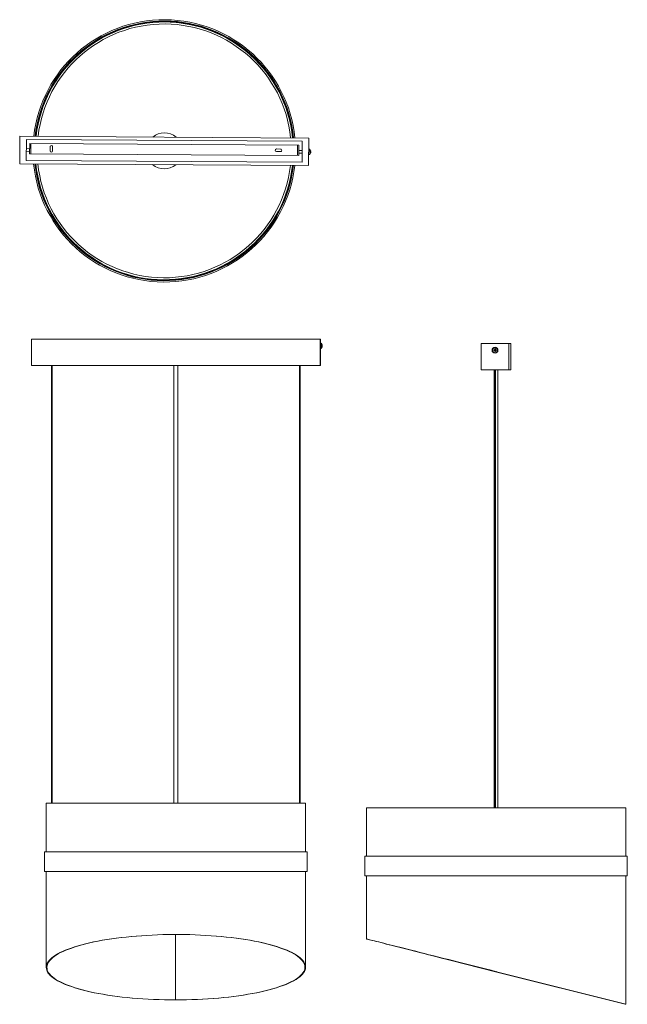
# Model space of a CAD drawing. Header units: millimetres. Extents: x -194 to 731, y -1701 to -200.
import ezdxf

# ---------------------------------------------------------------- set-up
doc = ezdxf.new("R2010")
doc.units = ezdxf.units.MM

msp = doc.modelspace()

# ---------------------------------------------------------------- linework, layer by layer
at = {"color": 7, "linetype": 'Continuous', "lineweight": 15}
for p, q in [((25, -202.5), (25, -203.5)), ((25.1, -203.5), (25.1, -202.5)), ((-146.4, -302.6), (-144.7, -299.6)), ((-144.7, -299.6), (-144.8, -299.5)), ((-144.5, -300), (-144.8, -299.8)), ((196.3, -299.8), (196, -300)), ((196.4, -299.5), (196.2, -299.6)), ((196.2, -299.6), (197.9, -302.6)), ((-146.6, -302.5), (-146.4, -302.6)), ((-146.3, -302.4), (-146, -302.6)), ((-145.2, -303.1), (-145.1, -303.1)), ((-143.6, -300.5), (-143.7, -300.5)), ((195.2, -300.5), (195.2, -300.5)), ((196.7, -303.1), (196.7, -303.1)), ((197.5, -302.6), (197.8, -302.4)), ((197.9, -302.6), (198.1, -302.5)), ((-194.1, -377.6), (-194.4, -419.6)), ((245.9, -380.4), (-194.1, -377.6)), ((-184.1, -382.6), (-184.3, -414.6)), ((235.9, -385.4), (-184.1, -382.6)), ((-179.2, -388.7), (-179.3, -404.7)), ((-179.2, -388.7), (230.8, -391.3)), ((-177.2, -388.7), (-177.3, -404.7)), ((235.7, -417.4), (235.9, -385.4)), ((245.9, -380.4), (245.6, -422.4)), ((-179.2, -396.7), (-184.2, -396.6)), ((-184.2, -400.6), (-179.2, -400.7)), ((230.7, -407.3), (-179.3, -404.7)), ((-148.2, -393.9), (-148.2, -399.9)), ((-144.2, -399.9), (-144.2, -393.9)), ((202.8, -397.2), (196.8, -397.1)), ((196.8, -401.1), (202.8, -401.2)), ((228.7, -407.3), (228.8, -391.3)), ((230.7, -407.3), (230.8, -391.3)), ((230.7, -403.3), (235.7, -403.4)), ((235.8, -399.4), (230.8, -399.3)), ((247.3, -397.4), (245.8, -397.4)), ((248.5, -399.5), (248.6, -399.5)), ((248.8, -400.9), (248.5, -400.9)), ((248.5, -402), (248.8, -402)), ((248.5, -403.4), (248.5, -403.4)), ((248.8, -400.6), (248.8, -400.9)), ((248.8, -402), (248.8, -402.3)), ((245.6, -422.4), (-194.4, -419.6)), ((-184.3, -414.6), (235.7, -417.4)), ((245.7, -405.4), (247.3, -405.4)), ((24, -597.8), (24, -598)), ((27.5, -597.8), (24, -597.8)), ((24.3, -596.5), (24.3, -596.5)), ((24.3, -597.5), (24.3, -597.8)), ((27.3, -596.5), (27.3, -596.5)), ((27.3, -597.8), (27.3, -597.5)), ((27.5, -598), (27.5, -597.8)), ((263.6, -687.2), (-176.6, -687.2)), ((-176.6, -687.2), (-176.6, -727.2)), ((263.4, -687.2), (263.4, -727.2)), ((263.6, -693.2), (263.6, -687.2)), ((265, -693.2), (263.5, -693.2)), ((263.5, -701.2), (265, -701.2)), ((263.6, -727.2), (263.6, -701.2)), ((266.3, -695.2), (266.3, -695.2)), ((266.5, -696.7), (266.3, -696.7)), ((266.3, -697.7), (266.5, -697.7)), ((266.3, -699.2), (266.3, -699.2)), ((266.5, -696.7), (266.5, -696.3)), ((266.5, -696.3), (266.5, -696.7)), ((266.5, -698), (266.5, -697.7)), ((266.5, -697.7), (266.5, -698)), ((553.5, -693.9), (508.6, -693.9)), ((508.6, -693.9), (508.6, -733.9)), ((528.7, -703.4), (527.6, -703.4)), ((527.6, -704.4), (528.7, -704.4)), ((528.6, -703.4), (528.6, -704.4)), ((529.1, -701.9), (529.1, -703)), ((529.1, -701.9), (529.1, -702.9)), ((529.1, -703.2), (529.1, -702.9)), ((530.1, -702.9), (529.1, -702.9)), ((529.1, -704.9), (529.1, -704.6)), ((529.1, -704.8), (529.1, -705.9)), ((529.1, -705.9), (529.1, -704.9)), ((529.1, -704.9), (530.1, -704.9)), ((529.6, -699.9), (529.6, -699.9)), ((530.1, -701.9), (530.1, -703)), ((530.1, -704.8), (530.1, -705.9)), ((531.6, -703.4), (530.5, -703.4)), ((530.5, -704.4), (531.6, -704.4)), ((530.6, -704.4), (530.6, -703.4)), ((550.6, -733.9), (550.6, -693.9)), ((553.5, -733.9), (553.5, -693.9)), ((529.6, -707.9), (529.6, -707.9)), ((263.6, -727.2), (-176.6, -727.2)), ((-146, -727.2), (-146, -1394.7)), ((-145, -1394.7), (-145, -727.2)), ((40.5, -727.2), (40.5, -1394.7)), ((46.5, -1394.7), (46.5, -727.2)), ((232, -727.2), (232, -1394.7)), ((233, -1394.7), (233, -727.2)), ((508.6, -733.9), (553.5, -733.9)), ((528.1, -733.9), (528.1, -1401.4)), ((529.3, -733.9), (529.3, -1401.4)), ((530.3, -1401.4), (530.3, -733.9)), ((534.1, -1401.4), (534.1, -733.9)), ((-154, -1394.7), (-154, -1468.7)), ((-154, -1394.7), (241, -1394.7)), ((241, -1468.7), (241, -1394.7)), ((333.6, -1401.4), (333.6, -1475.4)), ((333.6, -1401.4), (728.6, -1401.4)), ((728.6, -1475.4), (728.6, -1401.4)), ((-156.5, -1468.7), (-156.5, -1498.7)), ((-156.5, -1468.7), (243.5, -1468.7)), ((243.5, -1498.7), (243.5, -1468.7)), ((331.1, -1475.4), (331.1, -1505.4)), ((331.1, -1475.4), (731.1, -1475.4)), ((731.1, -1505.4), (731.1, -1475.4)), ((-156.5, -1498.7), (243.5, -1498.7)), ((-154, -1498.7), (-154, -1644.9)), ((241, -1644.5), (241, -1498.7)), ((331.1, -1505.4), (731.1, -1505.4)), ((333.6, -1505.4), (333.6, -1601.4)), ((728.6, -1701.1), (728.6, -1505.4)), ((42.7, -1594.7), (42.7, -1694.4)), ((42.8, -1594.7), (42.8, -1694.4)), ((42.8, -1594.7), (42.8, -1694.4)), ((369.5, -1610.4), (530.3, -1651.4)), ((-154, -1644.7), (-153, -1644.7)), ((240, -1644.7), (241, -1644.7)), ((531.8, -1651.4), (531.1, -1651.2)), ((530.3, -1651.4), (530.3, -1651.4)), ((530.3, -1651.4), (531.1, -1651.6)), ((530.3, -1651.4), (727.6, -1701.1)), ((531.8, -1651.4), (531.8, -1651.4)), ((728.6, -1701.1), (531.8, -1651.4)), ((727.6, -1701.1), (531.8, -1651.4)), ((42.7, -1694.4), (42.7, -1694.4)), ((42.8, -1694.4), (42.8, -1694.4)), ((727.6, -1701.1), (728.6, -1701.1)), ((727.6, -1701.1), (727.6, -1701.1)), ((727.6, -1701.1), (727.6, -1701.1))]:
    msp.add_line(p, q, dxfattribs=at)
at = {"color": 8, "linetype": 'Continuous', "lineweight": 15}
for p, q in [((247.3, -397.4), (247.3, -405.4)), ((247.6, -397.6), (247.6, -405.3))]:
    msp.add_line(p, q, dxfattribs=at)
at = {"color": 7, "linetype": 'Continuous', "lineweight": 15, "flags": 128}
for points in [[(263.5, -693.2), (263.5, -692.9), (263.5, -692.7), (263.5, -692.9), (263.5, -693.4), (263.5, -694.2), (263.5, -695.3), (263.5, -696.5), (263.5, -697.8), (263.5, -699), (263.5, -700.1), (263.5, -701), (263.5, -701.5), (263.5, -701.7)], [(263.5, -701.7), (263.5, -701.5), (263.5, -701.2)], [(266.3, -695.2), (266.3, -695.2), (266.3, -695.2), (266.3, -695.2), (266.3, -695.2), (266.3, -695.2), (266.3, -695.2), (266.3, -695.2), (266.3, -695.2)], [(266.3, -699.2), (266.3, -699.2), (266.3, -699.2), (266.3, -699.2), (266.3, -699.2), (266.3, -699.2), (266.3, -699.2), (266.3, -699.2), (266.3, -699.2)], [(241, -1644.7), (240.9, -1642.6), (240.4, -1640.5), (239.5, -1638.4), (238.4, -1636.3), (236.8, -1634.3), (235, -1632.2), (232.8, -1630.2), (230.3, -1628.2), (227.4, -1626.3), (224.2, -1624.3), (220.7, -1622.4), (216.9, -1620.6), (212.8, -1618.8), (208.4, -1617), (203.7, -1615.3), (198.7, -1613.6), (193.5, -1612), (188, -1610.4), (182.2, -1608.9), (176.2, -1607.5), (169.9, -1606.1), (163.5, -1604.8), (156.8, -1603.6), (149.9, -1602.5), (142.9, -1601.4), (135.6, -1600.4), (128.2, -1599.4), (120.7, -1598.6), (113, -1597.8), (105.2, -1597.1), (97.3, -1596.5), (89.3, -1596), (81.2, -1595.6), (73.1, -1595.2), (64.9, -1594.9), (56.6, -1594.8), (48.4, -1594.7), (40.1, -1594.7), (31.8, -1594.8), (23.6, -1594.9), (15.4, -1595.2), (7.2, -1595.6), (-0.9, -1596), (-8.9, -1596.5), (-16.8, -1597.1), (-24.7, -1597.8), (-32.4, -1598.6), (-39.9, -1599.4), (-47.4, -1600.4), (-54.6, -1601.4), (-61.7, -1602.5), (-68.6, -1603.6), (-75.3, -1604.8), (-81.8, -1606.1), (-88.1, -1607.5), (-94.2, -1608.9), (-100, -1610.4), (-105.5, -1612), (-110.8, -1613.6), (-115.9, -1615.3), (-120.6, -1617), (-125.1, -1618.8), (-129.2, -1620.6), (-133.1, -1622.4), (-136.6, -1624.3), (-139.9, -1626.3), (-142.8, -1628.2), (-145.4, -1630.2), (-147.6, -1632.2), (-149.5, -1634.3), (-151.1, -1636.3), (-152.3, -1638.4), (-153.2, -1640.5), (-153.8, -1642.6), (-154, -1644.7)], [(240, -1644.7), (239.9, -1642.6), (239.4, -1640.5), (238.5, -1638.4), (237.4, -1636.3), (235.9, -1634.3), (234, -1632.2), (231.8, -1630.2), (229.3, -1628.2), (226.5, -1626.3), (223.3, -1624.3), (219.8, -1622.4), (216, -1620.6), (212, -1618.8), (207.6, -1617), (202.9, -1615.3), (197.9, -1613.6), (192.7, -1612), (187.2, -1610.4), (181.5, -1608.9), (175.5, -1607.5), (169.3, -1606.1), (162.9, -1604.8), (156.2, -1603.6), (149.4, -1602.5), (142.4, -1601.4), (135.2, -1600.4), (127.8, -1599.4), (120.3, -1598.6), (112.7, -1597.8), (104.9, -1597.1), (97, -1596.5), (89.1, -1596), (81, -1595.6), (72.9, -1595.2), (64.8, -1594.9), (56.6, -1594.8), (48.3, -1594.7), (40.1, -1594.7), (31.9, -1594.8), (23.7, -1594.9), (15.5, -1595.2), (7.4, -1595.6), (-0.7, -1596), (-8.6, -1596.5), (-16.5, -1597.1), (-24.3, -1597.8), (-32, -1598.6), (-39.5, -1599.4), (-46.9, -1600.4), (-54.1, -1601.4), (-61.2, -1602.5), (-68.1, -1603.6), (-74.7, -1604.8), (-81.2, -1606.1), (-87.4, -1607.5), (-93.5, -1608.9), (-99.2, -1610.4), (-104.8, -1612), (-110, -1613.6), (-115, -1615.3), (-119.8, -1617), (-124.2, -1618.8), (-128.3, -1620.6), (-132.2, -1622.4), (-135.7, -1624.3), (-138.9, -1626.3), (-141.8, -1628.2), (-144.4, -1630.2), (-146.6, -1632.2), (-148.6, -1634.3), (-150.1, -1636.3), (-151.4, -1638.4), (-152.2, -1640.5), (-152.8, -1642.6), (-153, -1644.7)], [(531.8, -1651.4), (523.5, -1649.3), (515.2, -1647.2), (507, -1645.1), (498.8, -1643.1), (490.7, -1641), (482.6, -1639), (474.7, -1636.9), (466.8, -1634.9), (459, -1633), (451.4, -1631.1), (443.9, -1629.2), (436.5, -1627.3), (429.4, -1625.5), (422.4, -1623.7), (415.6, -1622), (408.9, -1620.3), (402.6, -1618.7), (396.4, -1617.2), (390.5, -1615.7), (384.8, -1614.2), (379.3, -1612.9), (374.2, -1611.6), (369.3, -1610.3), (364.7, -1609.2), (360.4, -1608.1), (356.4, -1607.1), (352.7, -1606.1), (349.3, -1605.3), (346.2, -1604.5), (343.4, -1603.8), (341, -1603.2), (338.9, -1602.7), (337.2, -1602.3), (335.8, -1601.9), (334.7, -1601.7), (334, -1601.5), (333.6, -1601.4), (333.6, -1601.4), (333.9, -1601.5), (334.6, -1601.7), (335.6, -1601.9), (336.9, -1602.3), (338.6, -1602.7), (340.6, -1603.2), (343, -1603.8), (345.7, -1604.5), (348.7, -1605.3), (352.1, -1606.1), (355.7, -1607.1), (359.7, -1608.1), (363.9, -1609.2), (368.5, -1610.3), (373.3, -1611.6), (378.4, -1612.9), (383.8, -1614.2), (389.4, -1615.7), (395.3, -1617.2), (401.5, -1618.7), (407.8, -1620.3), (414.4, -1622), (421.2, -1623.7), (428.1, -1625.5), (435.3, -1627.3), (442.6, -1629.2), (450.1, -1631.1), (457.7, -1633), (465.4, -1634.9), (473.3, -1636.9), (481.2, -1639), (489.3, -1641), (497.4, -1643.1), (505.6, -1645.1), (513.8, -1647.2), (522.1, -1649.3), (530.3, -1651.4)], [(-154, -1644.7), (-153.8, -1646.8), (-153.3, -1648.9), (-152.5, -1651), (-151.3, -1653.1), (-149.7, -1655.2), (-147.8, -1657.2), (-145.6, -1659.2), (-143, -1661.2), (-140, -1663.2), (-136.8, -1665.2), (-133.2, -1667.1), (-129.3, -1668.9), (-125.1, -1670.8), (-120.5, -1672.5), (-115.7, -1674.2), (-110.6, -1675.9), (-105.2, -1677.5), (-99.6, -1679.1), (-93.7, -1680.6), (-87.5, -1682), (-81.1, -1683.4), (-74.5, -1684.7), (-67.7, -1685.9), (-60.7, -1687), (-53.5, -1688.1), (-46.1, -1689.1), (-38.5, -1690), (-30.8, -1690.8), (-23, -1691.6), (-15.1, -1692.2), (-7, -1692.8), (1.2, -1693.3), (9.4, -1693.7), (17.7, -1694), (26, -1694.2), (34.4, -1694.4), (42.7, -1694.4)], [(-153, -1644.7), (-152.8, -1646.8), (-152.3, -1648.9), (-151.5, -1651), (-150.3, -1653.1), (-148.7, -1655.2), (-146.8, -1657.2), (-144.6, -1659.2), (-142, -1661.2), (-139.1, -1663.2), (-135.9, -1665.2), (-132.3, -1667.1), (-128.4, -1668.9), (-124.2, -1670.8), (-119.7, -1672.5), (-114.9, -1674.2), (-109.8, -1675.9), (-104.5, -1677.5), (-98.9, -1679.1), (-93, -1680.6), (-86.9, -1682), (-80.5, -1683.4), (-73.9, -1684.7), (-67.1, -1685.9), (-60.2, -1687), (-53, -1688.1), (-45.6, -1689.1), (-38.1, -1690), (-30.5, -1690.8), (-22.7, -1691.6), (-14.8, -1692.2), (-6.7, -1692.8), (1.4, -1693.3), (9.5, -1693.7), (17.8, -1694), (26.1, -1694.2), (34.4, -1694.4), (42.7, -1694.4)], [(42.8, -1694.4), (51.2, -1694.4), (59.5, -1694.2), (67.8, -1694), (76.1, -1693.7), (84.2, -1693.3), (92.4, -1692.8), (100.4, -1692.2), (108.3, -1691.6), (116.1, -1690.8), (123.8, -1690), (131.4, -1689.1), (138.7, -1688.1), (145.9, -1687), (153, -1685.9), (159.8, -1684.7), (166.4, -1683.4), (172.8, -1682), (179, -1680.6), (184.9, -1679.1), (190.6, -1677.5), (196, -1675.9), (201.1, -1674.2), (205.9, -1672.5), (210.5, -1670.8), (214.7, -1668.9), (218.6, -1667.1), (222.3, -1665.2), (225.6, -1663.2), (228.5, -1661.2), (231.2, -1659.2), (233.5, -1657.2), (235.4, -1655.2), (237.1, -1653.1), (238.3, -1651), (239.2, -1648.9), (239.8, -1646.8), (240, -1644.7)], [(43.5, -1694.4), (51.2, -1694.4), (59.6, -1694.2), (67.9, -1694), (76.2, -1693.7), (84.5, -1693.3), (92.6, -1692.8), (100.7, -1692.2), (108.7, -1691.6), (116.5, -1690.8), (124.2, -1690), (131.8, -1689.1), (139.2, -1688.1), (146.5, -1687), (153.5, -1685.9), (160.4, -1684.7), (167, -1683.4), (173.5, -1682), (179.7, -1680.6), (185.6, -1679.1), (191.3, -1677.5), (196.7, -1675.9), (201.9, -1674.2), (206.7, -1672.5), (211.3, -1670.8), (215.6, -1668.9), (219.5, -1667.1), (223.2, -1665.2), (226.5, -1663.2), (229.5, -1661.2), (232.1, -1659.2), (234.5, -1657.2), (236.4, -1655.2), (238, -1653.1), (239.3, -1651), (240.2, -1648.9), (240.8, -1646.8), (241, -1644.7)]]:
    msp.add_lwpolyline(points, dxfattribs=at)
at = {"color": 8, "linetype": 'Continuous', "lineweight": 15, "flags": 128}
for points in [[(265.3, -693.3), (265.3, -693.3), (265.3, -693.3)], [(265.3, -701), (265.3, -701), (265.3, -701)]]:
    msp.add_lwpolyline(points, dxfattribs=at)
at = {"color": 7, "linetype": 'Continuous', "lineweight": 15}
for radius in [4.5, 4, 3.85]:
    msp.add_circle((529.6, -703.9), radius, dxfattribs=at)
for centre, radius, start, end in [((25.8, -400), 200, 5.6531, 173.5988), ((25.8, -400), 198, 5.7143, 173.5377), ((25.8, -400), 197.5, 90.223, 173.5222), ((25.8, -400), 196.5, 90.223, 173.4911), ((25.8, -400), 196.5, 5.762, 173.49), ((25.8, -400), 193.5, 5.8575, 173.3945), ((25.8, -400), 197.5, 5.7297, 90.194), ((25.8, -400), 196.5, 5.7609, 90.194), ((25.8, -400), 27.5, 49.4118, 129.8402), ((-146.2, -393.9), 2, 359.626, 179.626), ((-146.2, -399.9), 2, 179.626, 359.626), ((196.8, -399.1), 2, 89.626, 269.626), ((202.8, -399.2), 2, 269.626, 89.626), ((247.3, -397.8), 0.36, 35.9844, 89.626), ((247.3, -405.1), 0.36, 269.626, 323.2676), ((242.4, -401.4), 6.5, 17.4886, 35.9844), ((242.4, -401.4), 6.5, 323.2676, 341.7634), ((242.4, -401.4), 6.48, 7.3227, 17.4611), ((241.4, -401.4), 7.18, 355.5117, 3.7403), ((242.4, -401.4), 6.48, 341.7909, 351.9292), ((25.8, -400), 200, 185.6531, 353.5988), ((25.8, -400), 198, 185.7143, 353.5377), ((25.8, -400), 197.5, 185.7297, 353.5222), ((25.8, -400), 196.5, 185.762, 353.49), ((25.8, -400), 196.5, 185.7609, 353.4911), ((25.8, -400), 193.5, 185.8575, 353.3945), ((25.8, -400), 27.5, 229.4118, 309.8402), ((490.4, -697.2), 226.9, 178.9901, 181.0099), ((265.1, -693.5), 0.308, 31.5533, 95.2399), ((265.1, -700.8), 0.338, 268.9513, 332.0789), ((260.1, -697.2), 6.5, 17.8621, 36.3567), ((493.4, -697.1), 228.1, 179.0401, 180.9735), ((260.1, -697.2), 6.5, 323.6433, 342.1379), ((260.1, -697.2), 6.48, 7.6966, 17.8348), ((260.1, -697.2), 6.48, 7.6966, 17.8348), ((259.1, -697.2), 7.15, 355.8724, 4.1276), ((259.1, -697.2), 7.2, 355.8992, 4.1008), ((260.1, -697.2), 6.48, 342.1652, 352.3034), ((260.1, -697.2), 6.48, 342.1652, 352.3034), ((529.6, -703.9), 4.5, 90.0009, 269.9991), ((541.8, -703.9), 14.2, 177.9209, 182.0791), ((529.6, -703.9), 1.01, 120.6875, 149.3137), ((529.6, -703.9), 1.01, 210.6863, 239.3125), ((529.6, -703.9), 0.851, 142.7596, 217.2404), ((529.6, -703.9), 0.851, 127.2417, 142.7595), ((529.6, -703.9), 0.851, 217.2405, 232.7583), ((529.6, -716.3), 14.4, 87.9476, 92.0524), ((496.9, -705.6), 32.3, 4.2654, 4.6037), ((529.6, -703.9), 0.851, 52.7582, 127.2418), ((496.9, -702.2), 32.3, 355.3963, 355.7346), ((529.6, -703.9), 0.851, 232.7582, 307.2418), ((529.6, -703.9), 4, 359.9993, 89.9995), ((529.6, -703.9), 4, 270.0005, 0.0007), ((529.6, -703.9), 1.01, 30.6863, 59.3125), ((497.9, -705.6), 32.3, 4.2654, 4.6037), ((529.6, -703.9), 0.851, 37.2405, 52.7583), ((529.6, -703.9), 1.01, 300.6875, 329.3137), ((529.6, -703.9), 0.851, 307.2417, 322.7595), ((497.9, -702.2), 32.3, 355.3963, 355.7346), ((529.6, -703.9), 0.851, 322.7596, 37.2404), ((517, -703.9), 14.6, 357.9746, 2.0254), ((529.6, -691.5), 14.4, 267.9476, 272.0524)]:
    msp.add_arc(centre, radius, start, end, dxfattribs=at)
at = {"color": 8, "linetype": 'Continuous', "lineweight": 15}
msp.add_arc((491.9, -697.2), 226.9, 178.9899, 181.0104, dxfattribs=at)

doc.saveas('drawing.dxf')
